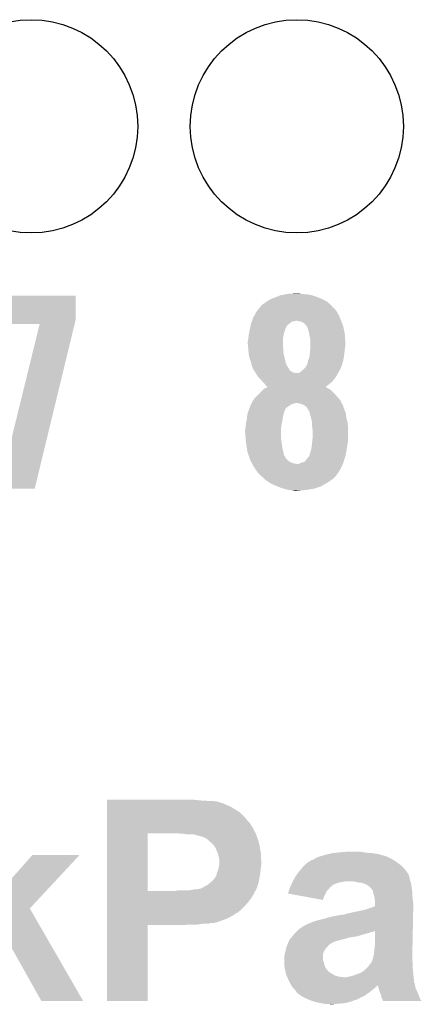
# Model space of a CAD drawing. Extents: x -0.05 to 0.95, y -0.15 to 1.54.
# Tile 21 of 33: x 0.5951 to 0.6844, y 0.7183 to 0.9371. Entities that reach past the tile are written whole.
import ezdxf

# ---------------------------------------------------------------- set-up
doc = ezdxf.new("R2010")
doc.units = 0
doc.layers.get('0').update_dxf_attribs({"linetype": 'CONTINUOUS'})
doc.layers.add('PRESSURE_25_CLICK_V100A_GTO', color=14, linetype='CONTINUOUS')
doc.layers.add('PRESSURE_25_CLICK_V100A_GTS', color=12, linetype='CONTINUOUS')

# ---------------------------------------------------------------- blocks, each defined once
blk = doc.blocks.new('ROUND_39')
blk.add_circle((0, 0), 0.0237)

msp = doc.modelspace()

# ---------------------------------------------------------------- linework, layer by layer
at = {"layer": 'PRESSURE_25_CLICK_V100A_GTO'}
for points in [[(0.5878, 0.8704), (0.5878, 0.8758), (0.6075, 0.8704), (0.6075, 0.8758)], [(0.5878, 0.8758), (0.5878, 0.8758), (0.6075, 0.8758), (0.5878, 0.8758)], [(0.65118, 0.8751), (0.6519, 0.8754), (0.6622, 0.8751), (0.66142, 0.8754)], [(0.6519, 0.8754), (0.65242, 0.8756), (0.66142, 0.8754), (0.6609, 0.8756)], [(0.65242, 0.8756), (0.6532, 0.8759), (0.6609, 0.8756), (0.65993, 0.8759)], [(0.6532, 0.8759), (0.65377, 0.876), (0.65993, 0.8759), (0.6596, 0.876)], [(0.65377, 0.876), (0.65433, 0.8761), (0.6596, 0.876), (0.6585, 0.8761)], [(0.65433, 0.8761), (0.6549, 0.8762), (0.6585, 0.8761), (0.6576, 0.8762)], [(0.6549, 0.8762), (0.6567, 0.8763), (0.6576, 0.8762), (0.6572, 0.8763)], [(0.64828, 0.8729), (0.64853, 0.8732), (0.6651, 0.8729), (0.6647, 0.8732)], [(0.64853, 0.8732), (0.6487, 0.8734), (0.6647, 0.8732), (0.6646, 0.8734)], [(0.6487, 0.8734), (0.6488, 0.8736), (0.6646, 0.8734), (0.66438, 0.8736)], [(0.6488, 0.8736), (0.6492, 0.8739), (0.66438, 0.8736), (0.66405, 0.8739)], [(0.6492, 0.8739), (0.64995, 0.8744), (0.66405, 0.8739), (0.6635, 0.8744)], [(0.64995, 0.8744), (0.6507, 0.8749), (0.6635, 0.8744), (0.66257, 0.8749)], [(0.6507, 0.8749), (0.65118, 0.8751), (0.66257, 0.8749), (0.6622, 0.8751)], [(0.64675, 0.8702), (0.647, 0.8709), (0.66656, 0.8702), (0.66627, 0.8709)], [(0.647, 0.8709), (0.64722, 0.8713), (0.66627, 0.8709), (0.6661, 0.8713)], [(0.64722, 0.8713), (0.6477, 0.8722), (0.6661, 0.8713), (0.6656, 0.8722)], [(0.6477, 0.8722), (0.64828, 0.8729), (0.6656, 0.8722), (0.6651, 0.8729)], [(0.5878, 0.8695), (0.5878, 0.8704), (0.60728, 0.8695), (0.6075, 0.8704)], [(0.5905, 0.8329), (0.5995, 0.8695), (0.5984, 0.8329), (0.60728, 0.8695)], [(0.64631, 0.8686), (0.64633, 0.8687), (0.6542, 0.8686), (0.6543, 0.8687)], [(0.64633, 0.8687), (0.64635, 0.8688), (0.6543, 0.8687), (0.6543, 0.8688)], [(0.64635, 0.8688), (0.64646, 0.8693), (0.6543, 0.8688), (0.6547, 0.8693)], [(0.64646, 0.8693), (0.6465, 0.8695), (0.6547, 0.8693), (0.65497, 0.8695)], [(0.6465, 0.8695), (0.64664, 0.8699), (0.65497, 0.8695), (0.6555, 0.8699)], [(0.64664, 0.8699), (0.64671, 0.8701), (0.6555, 0.8699), (0.6558, 0.8701)], [(0.64671, 0.8701), (0.64675, 0.8702), (0.6562, 0.8701), (0.6565, 0.8702)], [(0.64671, 0.8701), (0.64671, 0.8701), (0.6558, 0.8701), (0.6562, 0.8701)], [(0.6572, 0.8701), (0.6567, 0.8702), (0.6666, 0.8701), (0.66656, 0.8702)], [(0.6577, 0.87), (0.6572, 0.8701), (0.66664, 0.87), (0.6666, 0.8701)], [(0.6584, 0.8696), (0.6577, 0.87), (0.66678, 0.8696), (0.66664, 0.87)], [(0.6588, 0.8691), (0.6584, 0.8696), (0.66696, 0.8691), (0.66678, 0.8696)], [(0.659, 0.8689), (0.6588, 0.8691), (0.66703, 0.8689), (0.66696, 0.8691)], [(0.659, 0.8688), (0.659, 0.8689), (0.66706, 0.8688), (0.66703, 0.8689)], [(0.65904, 0.8687), (0.659, 0.8688), (0.6671, 0.8687), (0.66706, 0.8688)], [(0.6592, 0.8683), (0.65904, 0.8687), (0.66717, 0.8683), (0.6671, 0.8687)], [(0.6459, 0.8661), (0.64597, 0.8667), (0.65361, 0.8661), (0.6537, 0.8667)], [(0.64597, 0.8667), (0.646, 0.867), (0.6537, 0.8667), (0.65375, 0.867)], [(0.646, 0.867), (0.64605, 0.8673), (0.65375, 0.867), (0.6538, 0.8673)], [(0.64605, 0.8673), (0.6462, 0.8681), (0.6538, 0.8673), (0.65407, 0.8681)], [(0.6462, 0.8681), (0.64622, 0.8682), (0.65407, 0.8681), (0.6541, 0.8682)], [(0.64622, 0.8682), (0.64631, 0.8686), (0.6541, 0.8682), (0.6542, 0.8686)], [(0.6594, 0.8676), (0.6592, 0.8683), (0.66731, 0.8676), (0.66717, 0.8683)], [(0.65949, 0.8671), (0.6594, 0.8676), (0.6674, 0.8671), (0.66731, 0.8676)], [(0.6596, 0.8665), (0.65949, 0.8671), (0.66743, 0.8665), (0.6674, 0.8671)], [(0.6597, 0.866), (0.6596, 0.8665), (0.66746, 0.866), (0.66743, 0.8665)], [(0.6458, 0.8656), (0.64588, 0.866), (0.6536, 0.8656), (0.6536, 0.866)], [(0.6458, 0.8651), (0.6458, 0.8656), (0.6536, 0.8651), (0.6536, 0.8656)], [(0.64584, 0.8646), (0.6458, 0.8651), (0.6536, 0.8646), (0.6536, 0.8651)], [(0.64588, 0.8641), (0.64584, 0.8646), (0.6537, 0.8641), (0.6536, 0.8646)], [(0.64588, 0.866), (0.6459, 0.8661), (0.6536, 0.866), (0.65361, 0.8661)], [(0.6597, 0.8653), (0.6597, 0.866), (0.6675, 0.8653), (0.66746, 0.866)], [(0.6597, 0.8647), (0.6597, 0.8653), (0.6675, 0.8647), (0.6675, 0.8653)], [(0.6597, 0.8641), (0.6597, 0.8647), (0.6674, 0.8641), (0.6675, 0.8647)], [(0.6459, 0.8639), (0.64588, 0.8641), (0.6537, 0.8639), (0.6537, 0.8641)], [(0.64597, 0.8631), (0.6459, 0.8639), (0.6537, 0.8631), (0.6537, 0.8639)], [(0.646, 0.8628), (0.64597, 0.8631), (0.65377, 0.8628), (0.6537, 0.8631)], [(0.64618, 0.8619), (0.646, 0.8628), (0.654, 0.8619), (0.65377, 0.8628)], [(0.6592, 0.8613), (0.6595, 0.8621), (0.667, 0.8613), (0.66716, 0.8621)], [(0.6595, 0.8621), (0.65952, 0.8623), (0.66716, 0.8621), (0.6672, 0.8623)], [(0.65952, 0.8623), (0.6596, 0.863), (0.6672, 0.8623), (0.66728, 0.863)], [(0.6596, 0.863), (0.6597, 0.864), (0.66728, 0.863), (0.66739, 0.864)], [(0.6597, 0.864), (0.6597, 0.8641), (0.66739, 0.864), (0.6674, 0.8641)], [(0.6462, 0.8618), (0.64618, 0.8619), (0.65402, 0.8618), (0.654, 0.8619)], [(0.6465, 0.861), (0.6462, 0.8618), (0.65421, 0.861), (0.65402, 0.8618)], [(0.6466, 0.8606), (0.6465, 0.861), (0.6543, 0.8606), (0.65421, 0.861)], [(0.6467, 0.8602), (0.6466, 0.8606), (0.65454, 0.8602), (0.6543, 0.8606)], [(0.6469, 0.8597), (0.6467, 0.8602), (0.65484, 0.8597), (0.65454, 0.8602)], [(0.6585, 0.8597), (0.6588, 0.8601), (0.66648, 0.8597), (0.66666, 0.8601)], [(0.6588, 0.8601), (0.65885, 0.8602), (0.66666, 0.8601), (0.6667, 0.8602)], [(0.65885, 0.8602), (0.6591, 0.8607), (0.6667, 0.8602), (0.66684, 0.8607)], [(0.6591, 0.8607), (0.6592, 0.8613), (0.66684, 0.8607), (0.667, 0.8613)], [(0.647, 0.8594), (0.6469, 0.8597), (0.65502, 0.8594), (0.65484, 0.8597)], [(0.6471, 0.8593), (0.647, 0.8594), (0.65508, 0.8593), (0.65502, 0.8594)], [(0.64722, 0.8591), (0.6471, 0.8593), (0.6552, 0.8591), (0.65508, 0.8593)], [(0.64741, 0.8588), (0.64722, 0.8591), (0.6557, 0.8588), (0.6552, 0.8591)], [(0.64754, 0.8586), (0.64741, 0.8588), (0.6562, 0.8586), (0.6557, 0.8588)], [(0.6476, 0.8585), (0.64754, 0.8586), (0.6658, 0.8585), (0.66587, 0.8586)], [(0.64754, 0.8586), (0.64754, 0.8586), (0.6572, 0.8586), (0.6562, 0.8586)], [(0.64798, 0.8579), (0.6476, 0.8585), (0.6655, 0.8579), (0.6658, 0.8585)], [(0.6481, 0.8577), (0.64798, 0.8579), (0.66537, 0.8577), (0.6655, 0.8579)], [(0.6485, 0.8573), (0.6481, 0.8577), (0.6651, 0.8573), (0.66537, 0.8577)], [(0.6572, 0.8586), (0.6576, 0.8589), (0.66587, 0.8586), (0.6661, 0.8589)], [(0.6576, 0.8589), (0.65796, 0.8592), (0.6661, 0.8589), (0.6662, 0.8592)], [(0.65796, 0.8592), (0.65808, 0.8593), (0.6662, 0.8592), (0.6663, 0.8593)], [(0.65808, 0.8593), (0.6582, 0.8594), (0.6663, 0.8593), (0.66634, 0.8594)], [(0.6582, 0.8594), (0.6585, 0.8597), (0.66634, 0.8594), (0.66648, 0.8597)], [(0.6487, 0.8571), (0.6485, 0.8573), (0.66493, 0.8571), (0.6651, 0.8573)], [(0.64912, 0.8566), (0.6487, 0.8571), (0.6645, 0.8566), (0.66493, 0.8571)], [(0.6492, 0.8565), (0.64912, 0.8566), (0.66438, 0.8565), (0.6645, 0.8566)], [(0.6496, 0.8561), (0.6492, 0.8565), (0.6639, 0.8561), (0.66438, 0.8565)], [(0.6499, 0.8557), (0.6496, 0.8561), (0.66337, 0.8557), (0.6639, 0.8561)], [(0.6502, 0.8556), (0.6499, 0.8557), (0.66323, 0.8556), (0.66337, 0.8557)], [(0.6502, 0.8555), (0.6502, 0.8556), (0.6631, 0.8555), (0.66323, 0.8556)], [(0.6475, 0.8532), (0.6483, 0.854), (0.6658, 0.8532), (0.6651, 0.854)], [(0.6483, 0.854), (0.6488, 0.8545), (0.6651, 0.854), (0.6646, 0.8545)], [(0.6488, 0.8545), (0.6493, 0.855), (0.6646, 0.8545), (0.664, 0.855)], [(0.6493, 0.855), (0.65002, 0.8554), (0.664, 0.855), (0.6632, 0.8554)], [(0.65002, 0.8554), (0.6502, 0.8555), (0.6632, 0.8554), (0.6631, 0.8555)], [(0.6463, 0.8511), (0.64642, 0.8514), (0.6547, 0.8511), (0.6552, 0.8514)], [(0.64642, 0.8514), (0.6465, 0.8516), (0.6552, 0.8514), (0.65547, 0.8516)], [(0.6465, 0.8516), (0.6466, 0.8517), (0.65547, 0.8516), (0.6556, 0.8517)], [(0.6466, 0.8517), (0.64663, 0.8518), (0.6556, 0.8517), (0.6561, 0.8518)], [(0.64663, 0.8518), (0.64667, 0.8519), (0.6561, 0.8518), (0.6564, 0.8519)], [(0.64667, 0.8519), (0.6467, 0.852), (0.6667, 0.8519), (0.66665, 0.852)], [(0.6467, 0.852), (0.647, 0.8525), (0.66665, 0.852), (0.6664, 0.8525)], [(0.647, 0.8525), (0.6474, 0.8531), (0.6664, 0.8525), (0.66589, 0.8531)], [(0.6474, 0.8531), (0.6475, 0.8532), (0.66589, 0.8531), (0.6658, 0.8532)], [(0.6574, 0.8518), (0.6567, 0.8519), (0.66675, 0.8518), (0.6667, 0.8519)], [(0.658, 0.8516), (0.6574, 0.8518), (0.66685, 0.8516), (0.66675, 0.8518)], [(0.65817, 0.8515), (0.658, 0.8516), (0.6669, 0.8515), (0.66685, 0.8516)], [(0.65833, 0.8514), (0.65817, 0.8515), (0.667, 0.8514), (0.6669, 0.8515)], [(0.6585, 0.8513), (0.65833, 0.8514), (0.66702, 0.8513), (0.667, 0.8514)], [(0.6589, 0.851), (0.6585, 0.8513), (0.6671, 0.851), (0.66702, 0.8513)], [(0.64563, 0.8487), (0.6457, 0.8495), (0.6536, 0.8487), (0.65376, 0.8495)], [(0.6457, 0.8495), (0.64577, 0.8497), (0.65376, 0.8495), (0.6538, 0.8497)], [(0.64577, 0.8497), (0.64585, 0.8499), (0.6538, 0.8497), (0.6539, 0.8499)], [(0.64585, 0.8499), (0.64588, 0.85), (0.6539, 0.8499), (0.6539, 0.85)], [(0.64588, 0.85), (0.6461, 0.8506), (0.6539, 0.85), (0.65416, 0.8506)], [(0.6461, 0.8506), (0.64614, 0.8507), (0.65416, 0.8506), (0.6542, 0.8507)], [(0.64614, 0.8507), (0.6463, 0.8511), (0.6542, 0.8507), (0.6547, 0.8511)], [(0.6591, 0.8506), (0.6589, 0.851), (0.66723, 0.8506), (0.6671, 0.851)], [(0.65923, 0.8504), (0.6591, 0.8506), (0.6673, 0.8504), (0.66723, 0.8506)], [(0.6593, 0.8503), (0.65923, 0.8504), (0.66734, 0.8503), (0.6673, 0.8504)], [(0.6595, 0.8501), (0.6593, 0.8503), (0.66743, 0.8501), (0.66734, 0.8503)], [(0.6595, 0.85), (0.6595, 0.8501), (0.66747, 0.85), (0.66743, 0.8501)], [(0.65958, 0.8497), (0.6595, 0.85), (0.6676, 0.8497), (0.66747, 0.85)], [(0.65982, 0.8487), (0.65958, 0.8497), (0.6677, 0.8487), (0.6676, 0.8497)], [(0.6453, 0.8466), (0.64536, 0.8471), (0.65324, 0.8466), (0.6533, 0.8471)], [(0.64536, 0.8471), (0.6454, 0.8475), (0.6533, 0.8471), (0.65339, 0.8475)], [(0.6454, 0.8475), (0.64551, 0.848), (0.65339, 0.8475), (0.6535, 0.848)], [(0.64551, 0.848), (0.6456, 0.8484), (0.6535, 0.848), (0.65356, 0.8484)], [(0.6456, 0.8484), (0.64563, 0.8487), (0.65356, 0.8484), (0.6536, 0.8487)], [(0.6601, 0.8476), (0.65982, 0.8487), (0.668, 0.8476), (0.6677, 0.8487)], [(0.6601, 0.8468), (0.6601, 0.8476), (0.66806, 0.8468), (0.668, 0.8476)], [(0.66017, 0.8463), (0.6601, 0.8468), (0.6681, 0.8463), (0.66806, 0.8468)], [(0.6452, 0.8459), (0.64524, 0.8462), (0.6532, 0.8459), (0.6532, 0.8462)], [(0.6452, 0.8453), (0.6452, 0.8459), (0.6532, 0.8453), (0.6532, 0.8459)], [(0.64532, 0.844), (0.6452, 0.8453), (0.6532, 0.844), (0.6532, 0.8453)], [(0.64524, 0.8462), (0.6453, 0.8466), (0.6532, 0.8462), (0.65324, 0.8466)], [(0.6602, 0.8461), (0.66017, 0.8463), (0.6681, 0.8461), (0.6681, 0.8463)], [(0.6602, 0.844), (0.6602, 0.8461), (0.6681, 0.844), (0.6681, 0.8461)], [(0.6454, 0.8431), (0.64532, 0.844), (0.65333, 0.8431), (0.6532, 0.844)], [(0.64548, 0.8426), (0.6454, 0.8431), (0.6534, 0.8426), (0.65333, 0.8431)], [(0.6456, 0.8418), (0.64548, 0.8426), (0.6535, 0.8418), (0.6534, 0.8426)], [(0.66, 0.8422), (0.66008, 0.8429), (0.66789, 0.8422), (0.668, 0.8429)], [(0.66008, 0.8429), (0.66014, 0.8435), (0.668, 0.8429), (0.6681, 0.8435)], [(0.66014, 0.8435), (0.6602, 0.844), (0.6681, 0.8435), (0.6681, 0.844)], [(0.6457, 0.8411), (0.6456, 0.8418), (0.65368, 0.8411), (0.6535, 0.8418)], [(0.646, 0.8402), (0.6457, 0.8411), (0.6539, 0.8402), (0.65368, 0.8411)], [(0.64607, 0.84), (0.646, 0.8402), (0.6541, 0.84), (0.6539, 0.8402)], [(0.65942, 0.8401), (0.6595, 0.8402), (0.6675, 0.8401), (0.66752, 0.8402)], [(0.6595, 0.8403), (0.6596, 0.8406), (0.66754, 0.8403), (0.6676, 0.8406)], [(0.6595, 0.8402), (0.6595, 0.8403), (0.66752, 0.8402), (0.66754, 0.8403)], [(0.6596, 0.8406), (0.6597, 0.841), (0.6676, 0.8406), (0.66768, 0.841)], [(0.6597, 0.841), (0.6599, 0.8416), (0.66768, 0.841), (0.6678, 0.8416)], [(0.6599, 0.8416), (0.66, 0.8422), (0.6678, 0.8416), (0.66789, 0.8422)], [(0.64617, 0.8397), (0.64607, 0.84), (0.6542, 0.8397), (0.6541, 0.84)], [(0.6463, 0.8393), (0.64617, 0.8397), (0.6546, 0.8393), (0.6542, 0.8397)], [(0.64646, 0.839), (0.6463, 0.8393), (0.6549, 0.839), (0.6546, 0.8393)], [(0.64662, 0.8387), (0.64646, 0.839), (0.6554, 0.8387), (0.6549, 0.839)], [(0.64673, 0.8385), (0.64662, 0.8387), (0.656, 0.8385), (0.6554, 0.8387)], [(0.64678, 0.8384), (0.64673, 0.8385), (0.6567, 0.8384), (0.656, 0.8385)], [(0.6471, 0.8378), (0.64678, 0.8384), (0.66667, 0.8378), (0.66695, 0.8384)], [(0.6571, 0.8384), (0.6574, 0.8385), (0.66695, 0.8384), (0.667, 0.8385)], [(0.6574, 0.8385), (0.6578, 0.8387), (0.667, 0.8385), (0.66706, 0.8387)], [(0.6578, 0.8387), (0.6583, 0.8388), (0.66706, 0.8387), (0.66709, 0.8388)], [(0.6583, 0.8388), (0.6587, 0.8392), (0.66709, 0.8388), (0.66722, 0.8392)], [(0.6587, 0.8392), (0.65942, 0.8401), (0.66722, 0.8392), (0.6675, 0.8401)], [(0.64763, 0.837), (0.6471, 0.8378), (0.6663, 0.837), (0.66667, 0.8378)], [(0.6479, 0.8366), (0.64763, 0.837), (0.66602, 0.8366), (0.6663, 0.837)], [(0.6488, 0.8357), (0.6479, 0.8366), (0.6654, 0.8357), (0.66602, 0.8366)], [(0.6489, 0.8356), (0.6488, 0.8357), (0.6653, 0.8356), (0.6654, 0.8357)], [(0.64934, 0.8352), (0.6489, 0.8356), (0.6649, 0.8352), (0.6653, 0.8356)], [(0.6499, 0.8347), (0.64934, 0.8352), (0.6642, 0.8347), (0.6649, 0.8352)], [(0.65084, 0.8341), (0.6499, 0.8347), (0.6633, 0.8341), (0.6642, 0.8347)], [(0.651, 0.834), (0.65084, 0.8341), (0.66313, 0.834), (0.6633, 0.8341)], [(0.6521, 0.8335), (0.651, 0.834), (0.66227, 0.8335), (0.66313, 0.834)], [(0.65235, 0.8334), (0.6521, 0.8335), (0.6621, 0.8334), (0.66227, 0.8335)], [(0.6531, 0.8331), (0.65235, 0.8334), (0.6612, 0.8331), (0.6621, 0.8334)], [(0.65377, 0.8329), (0.6531, 0.8331), (0.6606, 0.8329), (0.6612, 0.8331)], [(0.6541, 0.8328), (0.65377, 0.8329), (0.66, 0.8328), (0.6606, 0.8329)], [(0.6549, 0.8326), (0.6541, 0.8328), (0.6588, 0.8326), (0.66, 0.8328)], [(0.6557, 0.8325), (0.6549, 0.8326), (0.65775, 0.8325), (0.6588, 0.8326)], [(0.6562, 0.8324), (0.6557, 0.8325), (0.6567, 0.8324), (0.65775, 0.8325)], [(0.6145, 0.7636), (0.6145, 0.7638), (0.6352, 0.7636), (0.6334, 0.7638)], [(0.6145, 0.7635), (0.6145, 0.7636), (0.637, 0.7635), (0.6352, 0.7636)], [(0.6145, 0.7634), (0.6145, 0.7635), (0.6386, 0.7634), (0.6378, 0.7635)], [(0.6145, 0.7633), (0.6145, 0.7634), (0.6392, 0.7633), (0.6386, 0.7634)], [(0.6145, 0.7631), (0.6145, 0.7633), (0.6397, 0.7631), (0.6392, 0.7633)], [(0.6145, 0.763), (0.6145, 0.7631), (0.6401, 0.763), (0.6399, 0.7631)], [(0.6145, 0.7631), (0.6145, 0.7631), (0.6399, 0.7631), (0.6397, 0.7631)], [(0.6145, 0.7629), (0.6145, 0.763), (0.6404, 0.7629), (0.6401, 0.763)], [(0.6145, 0.7626), (0.6145, 0.7629), (0.6411, 0.7626), (0.6404, 0.7629)], [(0.6145, 0.7622), (0.6145, 0.7626), (0.642, 0.7622), (0.6411, 0.7626)], [(0.6145, 0.7616), (0.6145, 0.7622), (0.643, 0.7616), (0.642, 0.7622)], [(0.6145, 0.7609), (0.6145, 0.7616), (0.6441, 0.7609), (0.643, 0.7616)], [(0.6145, 0.7599), (0.6145, 0.7609), (0.6451, 0.7599), (0.6441, 0.7609)], [(0.6145, 0.7587), (0.6145, 0.7599), (0.6461, 0.7587), (0.6451, 0.7599)], [(0.6145, 0.7586), (0.6145, 0.7587), (0.6463, 0.7586), (0.6461, 0.7587)], [(0.6145, 0.7584), (0.6145, 0.7586), (0.6464, 0.7584), (0.6463, 0.7586)], [(0.6145, 0.7581), (0.6145, 0.7584), (0.6465, 0.7581), (0.6464, 0.7584)], [(0.6145, 0.7577), (0.6145, 0.7581), (0.6468, 0.7577), (0.6465, 0.7581)], [(0.6145, 0.7574), (0.6145, 0.7577), (0.647, 0.7574), (0.6468, 0.7577)], [(0.6145, 0.7569), (0.6145, 0.7574), (0.6472, 0.7569), (0.647, 0.7574)], [(0.6145, 0.7564), (0.6145, 0.7569), (0.6475, 0.7564), (0.6472, 0.7569)], [(0.6145, 0.7563), (0.6145, 0.7564), (0.64754, 0.7563), (0.6475, 0.7564)], [(0.6145, 0.7435), (0.6145, 0.7563), (0.6235, 0.7435), (0.6235, 0.7563)], [(0.6309, 0.7562), (0.6303, 0.7563), (0.64758, 0.7562), (0.64754, 0.7563)], [(0.6321, 0.7561), (0.6315, 0.7562), (0.64762, 0.7561), (0.64758, 0.7562)], [(0.634, 0.756), (0.6336, 0.7561), (0.64765, 0.756), (0.64762, 0.7561)], [(0.6343, 0.7559), (0.634, 0.756), (0.64769, 0.7559), (0.64765, 0.756)], [(0.6351, 0.7557), (0.6343, 0.7559), (0.64777, 0.7557), (0.64769, 0.7559)], [(0.6358, 0.7555), (0.6351, 0.7557), (0.64785, 0.7555), (0.64777, 0.7557)], [(0.6365, 0.7552), (0.6358, 0.7555), (0.64796, 0.7552), (0.64785, 0.7555)], [(0.63662, 0.7551), (0.6365, 0.7552), (0.648, 0.7551), (0.64796, 0.7552)], [(0.637, 0.7548), (0.63662, 0.7551), (0.64809, 0.7548), (0.648, 0.7551)], [(0.6374, 0.7544), (0.637, 0.7548), (0.6482, 0.7544), (0.64809, 0.7548)], [(0.6377, 0.7542), (0.6374, 0.7544), (0.64826, 0.7542), (0.6482, 0.7544)], [(0.638, 0.7539), (0.6377, 0.7542), (0.64834, 0.7539), (0.64826, 0.7542)], [(0.63817, 0.7537), (0.638, 0.7539), (0.6484, 0.7537), (0.64834, 0.7539)], [(0.6385, 0.7533), (0.63817, 0.7537), (0.64847, 0.7533), (0.6484, 0.7537)], [(0.6391, 0.7519), (0.6385, 0.7533), (0.6487, 0.7519), (0.64847, 0.7533)], [(0.5878, 0.7401), (0.5979, 0.7515), (0.59777, 0.7401), (0.6084, 0.7515)], [(0.5979, 0.7515), (0.5979, 0.7515), (0.6084, 0.7515), (0.5979, 0.7515)], [(0.6393, 0.7513), (0.6391, 0.7519), (0.64873, 0.7513), (0.6487, 0.7519)], [(0.6394, 0.7507), (0.6393, 0.7513), (0.64876, 0.7507), (0.64873, 0.7513)], [(0.6395, 0.7502), (0.6394, 0.7507), (0.64879, 0.7502), (0.64876, 0.7507)], [(0.6602, 0.7504), (0.6606, 0.7506), (0.67813, 0.7504), (0.6778, 0.7506)], [(0.6606, 0.7506), (0.66093, 0.7508), (0.6778, 0.7506), (0.6775, 0.7508)], [(0.66093, 0.7508), (0.6611, 0.7509), (0.6774, 0.7508), (0.6772, 0.7509)], [(0.66093, 0.7508), (0.66093, 0.7508), (0.6775, 0.7508), (0.6774, 0.7508)], [(0.6611, 0.7509), (0.6616, 0.7511), (0.6772, 0.7509), (0.6768, 0.7511)], [(0.6616, 0.7511), (0.6623, 0.7513), (0.6768, 0.7511), (0.6762, 0.7513)], [(0.6623, 0.7513), (0.663, 0.7515), (0.6762, 0.7513), (0.6755, 0.7515)], [(0.663, 0.7515), (0.6638, 0.7517), (0.6755, 0.7515), (0.6748, 0.7517)], [(0.6638, 0.7517), (0.6647, 0.7519), (0.6748, 0.7517), (0.6734, 0.7519)], [(0.6647, 0.7519), (0.6656, 0.752), (0.6734, 0.7519), (0.6721, 0.752)], [(0.6656, 0.752), (0.6666, 0.7521), (0.6721, 0.752), (0.67145, 0.7521)], [(0.6666, 0.7521), (0.6677, 0.7522), (0.67145, 0.7521), (0.6708, 0.7522)], [(0.6391, 0.7479), (0.6393, 0.7485), (0.64863, 0.7479), (0.6487, 0.7485)], [(0.6393, 0.7485), (0.63938, 0.749), (0.6487, 0.7485), (0.6487, 0.749)], [(0.63938, 0.749), (0.6394, 0.7491), (0.6487, 0.749), (0.64873, 0.7491)], [(0.6394, 0.7491), (0.63943, 0.7493), (0.64873, 0.7491), (0.6488, 0.7493)], [(0.63943, 0.7493), (0.6395, 0.7498), (0.6488, 0.7493), (0.6488, 0.7498)], [(0.6395, 0.75), (0.6395, 0.7502), (0.6488, 0.75), (0.64879, 0.7502)], [(0.6395, 0.7498), (0.6395, 0.75), (0.6488, 0.7498), (0.6488, 0.75)], [(0.65745, 0.7481), (0.65802, 0.7488), (0.6809, 0.7481), (0.6803, 0.7488)], [(0.65802, 0.7488), (0.6581, 0.7489), (0.6803, 0.7488), (0.68018, 0.7489)], [(0.6581, 0.7489), (0.65865, 0.7494), (0.68018, 0.7489), (0.6796, 0.7494)], [(0.65865, 0.7494), (0.6592, 0.7499), (0.6796, 0.7494), (0.6789, 0.7499)], [(0.6593, 0.7499), (0.6594, 0.75), (0.6789, 0.7499), (0.67875, 0.75)], [(0.6594, 0.75), (0.6596, 0.7501), (0.67875, 0.75), (0.6786, 0.7501)], [(0.6596, 0.7501), (0.6598, 0.7503), (0.6786, 0.7501), (0.6783, 0.7503)], [(0.6598, 0.7503), (0.6602, 0.7504), (0.6783, 0.7503), (0.67813, 0.7504)], [(0.638, 0.7458), (0.6384, 0.7463), (0.64828, 0.7458), (0.64837, 0.7463)], [(0.6384, 0.7463), (0.6385, 0.7464), (0.64837, 0.7463), (0.64838, 0.7464)], [(0.6385, 0.7464), (0.63855, 0.7465), (0.64838, 0.7464), (0.6484, 0.7465)], [(0.63855, 0.7465), (0.6386, 0.7466), (0.6484, 0.7465), (0.64842, 0.7466)], [(0.6386, 0.7466), (0.6388, 0.7469), (0.64842, 0.7466), (0.64847, 0.7469)], [(0.6388, 0.7469), (0.6389, 0.7474), (0.64847, 0.7469), (0.64856, 0.7474)], [(0.6389, 0.7474), (0.63898, 0.7476), (0.64856, 0.7474), (0.6486, 0.7476)], [(0.63898, 0.7476), (0.6391, 0.7479), (0.6486, 0.7476), (0.64863, 0.7479)], [(0.65607, 0.7461), (0.65624, 0.7464), (0.6818, 0.7461), (0.6818, 0.7464)], [(0.65624, 0.7464), (0.6564, 0.7467), (0.6818, 0.7464), (0.6817, 0.7467)], [(0.6564, 0.7467), (0.65684, 0.7473), (0.6817, 0.7467), (0.6815, 0.7473)], [(0.65684, 0.7473), (0.65691, 0.7474), (0.6815, 0.7473), (0.6814, 0.7474)], [(0.65691, 0.7474), (0.6572, 0.7478), (0.6814, 0.7474), (0.68111, 0.7478)], [(0.6572, 0.7478), (0.65745, 0.7481), (0.68111, 0.7478), (0.6809, 0.7481)], [(0.6347, 0.7439), (0.6352, 0.744), (0.64769, 0.7439), (0.64775, 0.744)], [(0.6352, 0.744), (0.6356, 0.7441), (0.64775, 0.744), (0.6478, 0.7441)], [(0.6356, 0.7442), (0.6359, 0.7443), (0.64783, 0.7442), (0.64787, 0.7443)], [(0.6356, 0.7441), (0.6356, 0.7442), (0.6478, 0.7441), (0.64783, 0.7442)], [(0.6359, 0.7443), (0.6362, 0.7445), (0.64787, 0.7443), (0.64793, 0.7445)], [(0.6362, 0.7445), (0.6366, 0.7447), (0.64793, 0.7445), (0.648, 0.7447)], [(0.6366, 0.7447), (0.6371, 0.745), (0.648, 0.7447), (0.6481, 0.745)], [(0.6371, 0.745), (0.6374, 0.7453), (0.6481, 0.745), (0.6482, 0.7453)], [(0.6374, 0.7453), (0.6375, 0.7454), (0.6482, 0.7453), (0.64822, 0.7454)], [(0.6375, 0.7454), (0.638, 0.7458), (0.64822, 0.7454), (0.64828, 0.7458)], [(0.65505, 0.7439), (0.6551, 0.7441), (0.6638, 0.7439), (0.66395, 0.7441)], [(0.6551, 0.7441), (0.6552, 0.7443), (0.66395, 0.7441), (0.6641, 0.7443)], [(0.6552, 0.7443), (0.6553, 0.7445), (0.6641, 0.7443), (0.6644, 0.7445)], [(0.6553, 0.7445), (0.65535, 0.7446), (0.6644, 0.7445), (0.6645, 0.7446)], [(0.65535, 0.7446), (0.65539, 0.7447), (0.6645, 0.7446), (0.6645, 0.7447)], [(0.65539, 0.7447), (0.65553, 0.745), (0.6645, 0.7447), (0.6651, 0.745)], [(0.65553, 0.745), (0.65562, 0.7452), (0.6651, 0.745), (0.6656, 0.7452)], [(0.65562, 0.7452), (0.65571, 0.7454), (0.6656, 0.7452), (0.6663, 0.7454)], [(0.65571, 0.7454), (0.65575, 0.7455), (0.6663, 0.7454), (0.6669, 0.7455)], [(0.65575, 0.7455), (0.6558, 0.7456), (0.6669, 0.7455), (0.6674, 0.7456)], [(0.6558, 0.7456), (0.65607, 0.7461), (0.682, 0.7456), (0.6818, 0.7461)], [(0.6703, 0.7454), (0.6693, 0.7456), (0.68205, 0.7454), (0.682, 0.7456)], [(0.6711, 0.7453), (0.6703, 0.7454), (0.68207, 0.7453), (0.68205, 0.7454)], [(0.6714, 0.7452), (0.6711, 0.7453), (0.6821, 0.7452), (0.68207, 0.7453)], [(0.6717, 0.7451), (0.6714, 0.7452), (0.68212, 0.7451), (0.6821, 0.7452)], [(0.6722, 0.7449), (0.6717, 0.7451), (0.68215, 0.7449), (0.68212, 0.7451)], [(0.6725, 0.7447), (0.6722, 0.7449), (0.68218, 0.7447), (0.68215, 0.7449)], [(0.6727, 0.7446), (0.6725, 0.7447), (0.6822, 0.7446), (0.68218, 0.7447)], [(0.6732, 0.7441), (0.6727, 0.7446), (0.68227, 0.7441), (0.6822, 0.7446)], [(0.6736, 0.7436), (0.6732, 0.7441), (0.68234, 0.7436), (0.68227, 0.7441)], [(0.6145, 0.743), (0.6145, 0.7435), (0.6472, 0.743), (0.64747, 0.7435)], [(0.6145, 0.7435), (0.6145, 0.7435), (0.6297, 0.7435), (0.6235, 0.7435)], [(0.6145, 0.7429), (0.6145, 0.743), (0.6472, 0.7429), (0.6472, 0.743)], [(0.6145, 0.7426), (0.6145, 0.7429), (0.647, 0.7426), (0.6472, 0.7429)], [(0.6145, 0.7421), (0.6145, 0.7426), (0.6467, 0.7421), (0.647, 0.7426)], [(0.6145, 0.7414), (0.6145, 0.7421), (0.6462, 0.7414), (0.6467, 0.7421)], [(0.6297, 0.7435), (0.6302, 0.7436), (0.64747, 0.7435), (0.64753, 0.7436)], [(0.6325, 0.7436), (0.6337, 0.7438), (0.64753, 0.7436), (0.64764, 0.7438)], [(0.6337, 0.7438), (0.6347, 0.7439), (0.64764, 0.7438), (0.64769, 0.7439)], [(0.6548, 0.7431), (0.65493, 0.7435), (0.6632, 0.7431), (0.6634, 0.7435)], [(0.6548, 0.7429), (0.6548, 0.7431), (0.6631, 0.7429), (0.6632, 0.7431)], [(0.6581, 0.7423), (0.6548, 0.7429), (0.6628, 0.7423), (0.6631, 0.7429)], [(0.65493, 0.7435), (0.655, 0.7437), (0.6634, 0.7435), (0.6636, 0.7437)], [(0.655, 0.7437), (0.65505, 0.7439), (0.6636, 0.7437), (0.6638, 0.7439)], [(0.6625, 0.7415), (0.6581, 0.7423), (0.6625, 0.7415), (0.6628, 0.7423)], [(0.67367, 0.7432), (0.6736, 0.7436), (0.6824, 0.7432), (0.68234, 0.7436)], [(0.6737, 0.743), (0.67367, 0.7432), (0.6824, 0.743), (0.6824, 0.7432)], [(0.67387, 0.7425), (0.6737, 0.743), (0.6824, 0.7425), (0.6824, 0.743)], [(0.6739, 0.7424), (0.67387, 0.7425), (0.68241, 0.7424), (0.6824, 0.7425)], [(0.674, 0.7418), (0.6739, 0.7424), (0.68248, 0.7418), (0.68241, 0.7424)], [(0.6741, 0.7414), (0.674, 0.7418), (0.68252, 0.7414), (0.68248, 0.7418)], [(0.5792, 0.7396), (0.5792, 0.7401), (0.5973, 0.7396), (0.59777, 0.7401)], [(0.5792, 0.7336), (0.5792, 0.7396), (0.60077, 0.7336), (0.5973, 0.7396)], [(0.6145, 0.7408), (0.6145, 0.7414), (0.6457, 0.7408), (0.6462, 0.7414)], [(0.6145, 0.74), (0.6145, 0.7408), (0.645, 0.74), (0.6457, 0.7408)], [(0.6145, 0.7393), (0.6145, 0.74), (0.6443, 0.7393), (0.645, 0.74)], [(0.6718, 0.7393), (0.673, 0.7397), (0.68259, 0.7393), (0.6826, 0.7397)], [(0.673, 0.7397), (0.6736, 0.7399), (0.6826, 0.7397), (0.6826, 0.7399)], [(0.6736, 0.7399), (0.6741, 0.7401), (0.6826, 0.7399), (0.6826, 0.7401)], [(0.6741, 0.7407), (0.6741, 0.7414), (0.6826, 0.7407), (0.68252, 0.7414)], [(0.6741, 0.7401), (0.6741, 0.7407), (0.6826, 0.7401), (0.6826, 0.7407)], [(0.6145, 0.7386), (0.6145, 0.7393), (0.6434, 0.7386), (0.6443, 0.7393)], [(0.6145, 0.7384), (0.6145, 0.7386), (0.643, 0.7384), (0.6433, 0.7386)], [(0.6145, 0.7386), (0.6145, 0.7386), (0.6433, 0.7386), (0.6434, 0.7386)], [(0.6145, 0.7381), (0.6145, 0.7384), (0.6426, 0.7381), (0.643, 0.7384)], [(0.6145, 0.7378), (0.6145, 0.7381), (0.642, 0.7378), (0.6426, 0.7381)], [(0.6145, 0.7374), (0.6145, 0.7378), (0.6413, 0.7374), (0.642, 0.7378)], [(0.6145, 0.7368), (0.6145, 0.7374), (0.6397, 0.7368), (0.6413, 0.7374)], [(0.6627, 0.7373), (0.6641, 0.7377), (0.68255, 0.7373), (0.68256, 0.7377)], [(0.6641, 0.7377), (0.6656, 0.738), (0.68256, 0.7377), (0.68257, 0.738)], [(0.6657, 0.738), (0.6659, 0.7381), (0.68257, 0.738), (0.68257, 0.7381)], [(0.6662, 0.7381), (0.6666, 0.7382), (0.68257, 0.7381), (0.68257, 0.7382)], [(0.6671, 0.7382), (0.6677, 0.7384), (0.68257, 0.7382), (0.68257, 0.7384)], [(0.6677, 0.7384), (0.669, 0.7387), (0.68257, 0.7384), (0.68258, 0.7387)], [(0.669, 0.7387), (0.6718, 0.7393), (0.68258, 0.7387), (0.68259, 0.7393)], [(0.6145, 0.7365), (0.6145, 0.7368), (0.6388, 0.7365), (0.6397, 0.7368)], [(0.6145, 0.7364), (0.6145, 0.7365), (0.6384, 0.7364), (0.6386, 0.7365)], [(0.6145, 0.7365), (0.6145, 0.7365), (0.6386, 0.7365), (0.6388, 0.7365)], [(0.6145, 0.7363), (0.6145, 0.7364), (0.6374, 0.7363), (0.6378, 0.7364)], [(0.6145, 0.7362), (0.6145, 0.7363), (0.6369, 0.7362), (0.6374, 0.7363)], [(0.6145, 0.7361), (0.6145, 0.7362), (0.6351, 0.7361), (0.6358, 0.7362)], [(0.6145, 0.736), (0.6145, 0.7361), (0.6343, 0.736), (0.6351, 0.7361)], [(0.6145, 0.7359), (0.6145, 0.736), (0.6316, 0.7359), (0.6325, 0.736)], [(0.6145, 0.719), (0.6145, 0.7359), (0.6235, 0.719), (0.6235, 0.7359)], [(0.6145, 0.7359), (0.6145, 0.7359), (0.6235, 0.7359), (0.6316, 0.7359)], [(0.6572, 0.735), (0.6579, 0.7355), (0.68251, 0.735), (0.68252, 0.7355)], [(0.6579, 0.7355), (0.6588, 0.736), (0.68252, 0.7355), (0.68253, 0.736)], [(0.6589, 0.736), (0.6592, 0.7362), (0.68253, 0.736), (0.68253, 0.7362)], [(0.6592, 0.7362), (0.6597, 0.7364), (0.68253, 0.7362), (0.68253, 0.7364)], [(0.6597, 0.7364), (0.6605, 0.7367), (0.68253, 0.7364), (0.68254, 0.7367)], [(0.6605, 0.7367), (0.6615, 0.737), (0.68254, 0.7367), (0.68255, 0.737)], [(0.6615, 0.737), (0.6627, 0.7373), (0.68255, 0.737), (0.68255, 0.7373)], [(0.5999, 0.719), (0.5917, 0.7336), (0.6092, 0.719), (0.60077, 0.7336)], [(0.65527, 0.7329), (0.6554, 0.7331), (0.6676, 0.7329), (0.6682, 0.7331)], [(0.6554, 0.7331), (0.6555, 0.7332), (0.6684, 0.7331), (0.6686, 0.7332)], [(0.6554, 0.7331), (0.6554, 0.7331), (0.6682, 0.7331), (0.6684, 0.7331)], [(0.6555, 0.7332), (0.6557, 0.7334), (0.6688, 0.7332), (0.6701, 0.7334)], [(0.6557, 0.7334), (0.6561, 0.7339), (0.6701, 0.7334), (0.67177, 0.7339)], [(0.6561, 0.7339), (0.6562, 0.734), (0.67177, 0.7339), (0.6721, 0.734)], [(0.6562, 0.734), (0.6564, 0.7342), (0.6721, 0.734), (0.6728, 0.7342)], [(0.6564, 0.7342), (0.6566, 0.7344), (0.6728, 0.7342), (0.6734, 0.7344)], [(0.6566, 0.7344), (0.6568, 0.7346), (0.6737, 0.7344), (0.674, 0.7346)], [(0.6566, 0.7344), (0.6566, 0.7344), (0.6734, 0.7344), (0.6737, 0.7344)], [(0.6568, 0.7346), (0.6572, 0.735), (0.6825, 0.7346), (0.68251, 0.735)], [(0.6741, 0.7318), (0.6741, 0.7346), (0.68244, 0.7318), (0.6825, 0.7346)], [(0.65428, 0.7305), (0.65438, 0.7309), (0.663, 0.7305), (0.6633, 0.7309)], [(0.65438, 0.7309), (0.6544, 0.731), (0.6633, 0.7309), (0.6634, 0.731)], [(0.6544, 0.731), (0.65448, 0.7312), (0.6634, 0.731), (0.6636, 0.7312)], [(0.65448, 0.7312), (0.65459, 0.7315), (0.6636, 0.7312), (0.6638, 0.7315)], [(0.65459, 0.7315), (0.65463, 0.7316), (0.6638, 0.7315), (0.664, 0.7316)], [(0.65463, 0.7316), (0.65466, 0.7317), (0.664, 0.7316), (0.6641, 0.7317)], [(0.65466, 0.7317), (0.6547, 0.7318), (0.6641, 0.7317), (0.66427, 0.7318)], [(0.6547, 0.7318), (0.65479, 0.732), (0.66427, 0.7318), (0.6646, 0.732)], [(0.65479, 0.732), (0.65492, 0.7323), (0.6646, 0.732), (0.6653, 0.7323)], [(0.65492, 0.7323), (0.65501, 0.7325), (0.6653, 0.7323), (0.666, 0.7325)], [(0.65501, 0.7325), (0.6551, 0.7327), (0.666, 0.7325), (0.6668, 0.7327)], [(0.6551, 0.7327), (0.6552, 0.7328), (0.6668, 0.7327), (0.6672, 0.7328)], [(0.6552, 0.7328), (0.65527, 0.7329), (0.6672, 0.7328), (0.6676, 0.7329)], [(0.6739, 0.7301), (0.674, 0.7309), (0.68241, 0.7301), (0.68243, 0.7309)], [(0.674, 0.7309), (0.6741, 0.7318), (0.68243, 0.7309), (0.68244, 0.7318)], [(0.6539, 0.7288), (0.654, 0.7294), (0.6625, 0.7288), (0.6625, 0.7294)], [(0.6539, 0.7281), (0.6539, 0.7288), (0.6625, 0.7281), (0.6625, 0.7288)], [(0.654, 0.7294), (0.65415, 0.73), (0.6625, 0.7294), (0.6627, 0.73)], [(0.65415, 0.73), (0.65428, 0.7305), (0.6627, 0.73), (0.663, 0.7305)], [(0.6735, 0.7281), (0.6737, 0.7287), (0.6824, 0.7281), (0.6824, 0.7287)], [(0.6737, 0.7289), (0.6738, 0.7292), (0.6824, 0.7289), (0.6824, 0.7292)], [(0.6737, 0.7287), (0.6737, 0.7289), (0.6824, 0.7287), (0.6824, 0.7289)], [(0.6738, 0.7292), (0.6739, 0.7296), (0.6824, 0.7292), (0.6824, 0.7296)], [(0.6739, 0.7296), (0.6739, 0.7301), (0.6824, 0.7296), (0.68241, 0.7301)], [(0.6539, 0.7277), (0.6539, 0.7281), (0.6627, 0.7277), (0.6625, 0.7281)], [(0.6539, 0.7272), (0.6539, 0.7277), (0.6628, 0.7272), (0.6627, 0.7277)], [(0.6539, 0.727), (0.6539, 0.7272), (0.66287, 0.727), (0.6628, 0.7272)], [(0.65396, 0.7266), (0.6539, 0.727), (0.663, 0.7266), (0.66287, 0.727)], [(0.654, 0.7263), (0.65396, 0.7266), (0.66318, 0.7263), (0.663, 0.7266)], [(0.6721, 0.7262), (0.6725, 0.7266), (0.6825, 0.7262), (0.6825, 0.7266)], [(0.6725, 0.7266), (0.6728, 0.727), (0.6825, 0.7266), (0.6825, 0.727)], [(0.6728, 0.727), (0.67296, 0.7272), (0.6825, 0.727), (0.6825, 0.7272)], [(0.67296, 0.7272), (0.6732, 0.7275), (0.6825, 0.7272), (0.68247, 0.7275)], [(0.6732, 0.7275), (0.6735, 0.7281), (0.68247, 0.7275), (0.6824, 0.7281)], [(0.65405, 0.7261), (0.654, 0.7263), (0.6633, 0.7261), (0.66318, 0.7263)], [(0.65416, 0.7256), (0.65405, 0.7261), (0.6638, 0.7256), (0.6633, 0.7261)], [(0.65418, 0.7255), (0.65416, 0.7256), (0.6638, 0.7255), (0.6638, 0.7256)], [(0.65421, 0.7254), (0.65418, 0.7255), (0.664, 0.7254), (0.6638, 0.7255)], [(0.65425, 0.7252), (0.65421, 0.7254), (0.6643, 0.7252), (0.664, 0.7254)], [(0.6543, 0.725), (0.65425, 0.7252), (0.6647, 0.725), (0.6643, 0.7252)], [(0.65443, 0.7247), (0.6543, 0.725), (0.6652, 0.7247), (0.6647, 0.725)], [(0.65451, 0.7245), (0.65443, 0.7247), (0.6658, 0.7245), (0.6652, 0.7247)], [(0.65459, 0.7243), (0.65451, 0.7245), (0.6672, 0.7243), (0.6658, 0.7245)], [(0.65468, 0.7241), (0.65459, 0.7243), (0.6827, 0.7241), (0.68268, 0.7243)], [(0.6676, 0.7243), (0.668, 0.7244), (0.68268, 0.7243), (0.68267, 0.7244)], [(0.668, 0.7244), (0.6686, 0.7245), (0.68267, 0.7244), (0.68266, 0.7245)], [(0.6686, 0.7245), (0.6693, 0.7247), (0.68266, 0.7245), (0.68265, 0.7247)], [(0.6693, 0.7247), (0.67063, 0.7252), (0.68265, 0.7247), (0.6826, 0.7252)], [(0.67063, 0.7252), (0.6709, 0.7253), (0.6826, 0.7252), (0.68259, 0.7253)], [(0.6709, 0.7253), (0.6717, 0.7258), (0.68259, 0.7253), (0.68254, 0.7258)], [(0.6717, 0.7259), (0.6719, 0.726), (0.68253, 0.7259), (0.68252, 0.726)], [(0.6717, 0.7258), (0.6717, 0.7259), (0.68254, 0.7258), (0.68253, 0.7259)], [(0.6719, 0.726), (0.6721, 0.7262), (0.68252, 0.726), (0.6825, 0.7262)], [(0.6548, 0.7238), (0.65468, 0.7241), (0.68274, 0.7238), (0.6827, 0.7241)], [(0.65505, 0.7233), (0.6548, 0.7238), (0.6828, 0.7233), (0.68274, 0.7238)], [(0.6551, 0.7232), (0.65505, 0.7233), (0.6828, 0.7232), (0.6828, 0.7233)], [(0.6552, 0.723), (0.6551, 0.7232), (0.6829, 0.723), (0.6828, 0.7232)], [(0.6553, 0.7228), (0.6552, 0.723), (0.68294, 0.7228), (0.6829, 0.723)], [(0.65549, 0.7225), (0.6553, 0.7228), (0.683, 0.7225), (0.68294, 0.7228)], [(0.65555, 0.7224), (0.65549, 0.7225), (0.6746, 0.7224), (0.6747, 0.7225)], [(0.65568, 0.7222), (0.65555, 0.7224), (0.6743, 0.7222), (0.6746, 0.7224)], [(0.6558, 0.722), (0.65568, 0.7222), (0.6741, 0.722), (0.6743, 0.7222)], [(0.67487, 0.722), (0.6747, 0.7225), (0.6831, 0.722), (0.683, 0.7225)], [(0.656, 0.7218), (0.6558, 0.722), (0.6739, 0.7218), (0.6741, 0.722)], [(0.6563, 0.7215), (0.656, 0.7218), (0.67354, 0.7215), (0.6739, 0.7218)], [(0.65645, 0.7213), (0.6563, 0.7215), (0.6733, 0.7213), (0.67354, 0.7215)], [(0.6566, 0.7211), (0.65645, 0.7213), (0.67302, 0.7211), (0.6733, 0.7213)], [(0.6567, 0.721), (0.6566, 0.7211), (0.67288, 0.721), (0.67302, 0.7211)], [(0.6567, 0.7209), (0.6567, 0.721), (0.67274, 0.7209), (0.67288, 0.721)], [(0.65683, 0.7208), (0.6567, 0.7209), (0.6726, 0.7208), (0.67274, 0.7209)], [(0.65763, 0.7202), (0.65683, 0.7208), (0.6718, 0.7202), (0.6726, 0.7208)], [(0.6579, 0.72), (0.65763, 0.7202), (0.67135, 0.72), (0.6718, 0.7202)], [(0.65833, 0.7198), (0.6579, 0.72), (0.6709, 0.7198), (0.67135, 0.72)], [(0.6749, 0.7219), (0.67487, 0.722), (0.68314, 0.7219), (0.6831, 0.722)], [(0.675, 0.7217), (0.6749, 0.7219), (0.68323, 0.7217), (0.68314, 0.7219)], [(0.675, 0.7215), (0.675, 0.7217), (0.68331, 0.7215), (0.68323, 0.7217)], [(0.6752, 0.7209), (0.675, 0.7215), (0.68357, 0.7209), (0.68331, 0.7215)], [(0.67532, 0.7206), (0.6752, 0.7209), (0.6837, 0.7206), (0.68357, 0.7209)], [(0.6754, 0.7204), (0.67532, 0.7206), (0.68378, 0.7204), (0.6837, 0.7206)], [(0.67555, 0.7198), (0.6754, 0.7204), (0.684, 0.7198), (0.68378, 0.7204)], [(0.6092, 0.719), (0.6092, 0.719), (0.6092, 0.719), (0.5999, 0.719)], [(0.6592, 0.7194), (0.65833, 0.7198), (0.67018, 0.7194), (0.6709, 0.7198)], [(0.65946, 0.7193), (0.6592, 0.7194), (0.67, 0.7193), (0.67018, 0.7194)], [(0.65972, 0.7192), (0.65946, 0.7193), (0.6695, 0.7192), (0.6699, 0.7193)], [(0.66024, 0.719), (0.65972, 0.7192), (0.669, 0.719), (0.6695, 0.7192)], [(0.6605, 0.7189), (0.66024, 0.719), (0.6687, 0.7189), (0.669, 0.719)], [(0.66093, 0.7188), (0.6605, 0.7189), (0.6684, 0.7188), (0.6687, 0.7189)], [(0.6618, 0.7186), (0.66093, 0.7188), (0.6676, 0.7186), (0.6684, 0.7188)], [(0.66235, 0.7185), (0.6618, 0.7186), (0.6667, 0.7185), (0.6676, 0.7186)], [(0.6629, 0.7184), (0.66235, 0.7185), (0.6656, 0.7184), (0.6667, 0.7185)], [(0.6642, 0.7183), (0.6638, 0.7184), (0.6646, 0.7183), (0.6656, 0.7184)], [(0.6756, 0.7196), (0.67555, 0.7198), (0.6841, 0.7196), (0.684, 0.7198)], [(0.6758, 0.7194), (0.6756, 0.7196), (0.6842, 0.7194), (0.6841, 0.7196)], [(0.6758, 0.7191), (0.6758, 0.7194), (0.68435, 0.7191), (0.6842, 0.7194)], [(0.6759, 0.719), (0.6759, 0.7191), (0.6844, 0.719), (0.68435, 0.7191)]]:
    msp.add_solid(points, dxfattribs=at)

# ---------------------------------------------------------------- block references
at = {"layer": 'PRESSURE_25_CLICK_V100A_GTS'}
for p in [(0.5976, 0.9134), (0.6567, 0.9134)]:
    msp.add_blockref('ROUND_39', p, dxfattribs=at)

doc.saveas('drawing.dxf')
